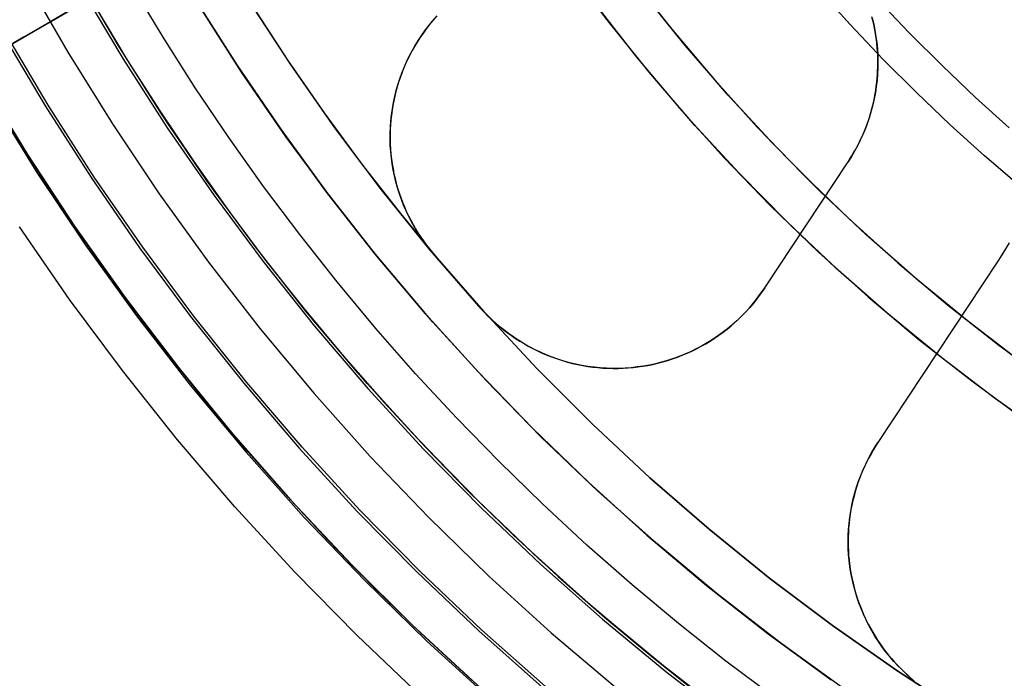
# Model space of a CAD drawing. Header units: millimetres. Extents: x -356 to 356, y -410 to 410.
# Tile 30 of 126: x -23.74 to -12.78, y -20.81 to -13.49. Entities that reach past the tile are written whole.
import ezdxf

# ---------------------------------------------------------------- set-up
doc = ezdxf.new("R2010")
doc.units = ezdxf.units.MM
doc.header["$MEASUREMENT"] = 0
doc.layers.add('1', color=7, linetype='Continuous')

msp = doc.modelspace()

# ---------------------------------------------------------------- linework, layer by layer
at = {"layer": '1', "color": 252, "extrusion": (-0.000237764, 0, 1)}
msp.add_lwpolyline([(-27.549, 0), (-27.533, -0.95), (-27.484, -1.899), (-27.402, -2.846), (-27.287, -3.789), (-27.14, -4.728), (-26.961, -5.661), (-26.75, -6.587), (-26.506, -7.506), (-26.231, -8.416), (-25.925, -9.315), (-25.588, -10.204), (-25.221, -11.08), (-24.823, -11.943), (-24.396, -12.792), (-23.94, -13.626), (-23.456, -14.443), (-22.943, -15.243), (-22.404, -16.025), (-21.837, -16.788), (-21.245, -17.531), (-20.627, -18.253), (-19.985, -18.953), (-19.319, -19.631), (-18.629, -20.285), (-17.918, -20.915), (-17.186, -21.521), (-16.433, -22.1), (-15.66, -22.653), (-14.869, -23.179), (-14.06, -23.678), (-13.234, -24.148), (-12.393, -24.59), (-11.537, -25.002), (-10.667, -25.385), (-9.784, -25.737), (-8.89, -26.059), (-7.985, -26.349), (-7.071, -26.608), (-6.149, -26.836), (-5.219, -27.031), (-4.283, -27.194), (-3.341, -27.325), (-2.396, -27.423), (-1.448, -27.489), (-0.499, -27.522), (0.452, -27.522), (1.401, -27.489), (2.349, -27.423), (3.294, -27.325), (4.235, -27.194), (5.172, -27.031), (6.101, -26.836), (7.024, -26.608), (7.938, -26.349), (8.843, -26.059), (9.737, -25.737), (10.62, -25.385), (11.49, -25.002), (12.346, -24.59), (13.187, -24.148), (14.013, -23.678), (14.822, -23.179), (15.613, -22.653), (16.385, -22.1), (17.138, -21.521), (17.871, -20.915), (18.582, -20.285), (19.271, -19.631), (19.937, -18.953), (20.58, -18.253), (21.197, -17.531), (21.79, -16.788), (22.356, -16.025), (22.896, -15.243), (23.409, -14.443), (23.893, -13.626), (24.349, -12.792), (24.776, -11.943), (25.174, -11.08), (25.541, -10.204), (25.878, -9.315), (26.184, -8.416), (26.459, -7.506), (26.702, -6.587), (26.914, -5.661), (27.093, -4.728), (27.24, -3.789), (27.355, -2.846), (27.437, -1.899), (27.486, -0.95), (27.502, 0)], dxfattribs=at)
at = {"layer": '1', "color": 252, "extrusion": (-8.22423e-05, 0, 1)}
msp.add_lwpolyline([(-26.534, 0), (-26.518, -0.916), (-26.471, -1.83), (-26.392, -2.742), (-26.282, -3.651), (-26.14, -4.556), (-25.967, -5.455), (-25.763, -6.348), (-25.529, -7.233), (-25.264, -8.11), (-24.969, -8.977), (-24.644, -9.833), (-24.29, -10.677), (-23.907, -11.509), (-23.496, -12.327), (-23.056, -13.131), (-22.589, -13.918), (-22.095, -14.689), (-21.575, -15.443), (-21.029, -16.178), (-20.458, -16.894), (-19.863, -17.59), (-19.244, -18.265), (-18.602, -18.918), (-17.938, -19.548), (-17.253, -20.156), (-16.547, -20.739), (-15.821, -21.297), (-15.077, -21.83), (-14.314, -22.337), (-13.535, -22.818), (-12.739, -23.271), (-11.928, -23.697), (-11.103, -24.094), (-10.265, -24.463), (-9.414, -24.802), (-8.553, -25.112), (-7.681, -25.392), (-6.8, -25.642), (-5.911, -25.861), (-5.015, -26.049), (-4.112, -26.206), (-3.206, -26.332), (-2.295, -26.427), (-1.381, -26.49), (-0.466, -26.522), (0.45, -26.522), (1.365, -26.49), (2.278, -26.427), (3.189, -26.332), (4.096, -26.206), (4.998, -26.049), (5.894, -25.861), (6.784, -25.642), (7.665, -25.392), (8.536, -25.112), (9.398, -24.802), (10.249, -24.463), (11.087, -24.094), (11.912, -23.697), (12.723, -23.271), (13.518, -22.818), (14.298, -22.337), (15.06, -21.83), (15.805, -21.297), (16.53, -20.739), (17.236, -20.156), (17.922, -19.548), (18.586, -18.918), (19.228, -18.265), (19.847, -17.59), (20.442, -16.894), (21.013, -16.178), (21.559, -15.443), (22.079, -14.689), (22.573, -13.918), (23.04, -13.131), (23.479, -12.327), (23.891, -11.509), (24.274, -10.677), (24.628, -9.833), (24.953, -8.977), (25.248, -8.11), (25.512, -7.233), (25.747, -6.348), (25.951, -5.455), (26.124, -4.556), (26.265, -3.651), (26.376, -2.742), (26.455, -1.83), (26.502, -0.916), (26.518, 0)], dxfattribs=at)
at = {"layer": '1', "color": 252}
for points in [[(-12.26, -18.141), (-12.876, -17.705), (-13.476, -17.247), (-14.061, -16.769), (-14.628, -16.271), (-15.178, -15.754), (-15.71, -15.218), (-16.222, -14.663), (-16.715, -14.092), (-17.188, -13.503), (-17.64, -12.898), (-18.071, -12.279), (-18.481, -11.644), (-18.867, -10.996), (-19.232, -10.334), (-19.573, -9.661), (-19.89, -8.976), (-20.183, -8.28), (-20.453, -7.575), (-20.697, -6.86), (-20.917, -6.138)], [(-20.254, -6.604), (-20.023, -7.291), (-19.768, -7.971), (-19.491, -8.641), (-19.19, -9.302), (-18.868, -9.952), (-18.523, -10.59), (-18.156, -11.216), (-17.769, -11.83), (-17.361, -12.43), (-16.932, -13.015), (-16.484, -13.586), (-16.016, -14.141), (-15.53, -14.68), (-15.026, -15.201), (-14.504, -15.706), (-13.966, -16.192), (-13.411, -16.659), (-12.84, -17.107), (-12.254, -17.536)], [(-12.726, -14.687), (-13.1, -14.351), (-13.469, -14), (-13.833, -13.636), (-14.191, -13.258), (-14.542, -12.867), (-14.886, -12.461), (-15.222, -12.043), (-15.549, -11.611), (-15.867, -11.165), (-16.175, -10.707), (-16.472, -10.236), (-16.757, -9.753), (-17.031, -9.258), (-17.291, -8.752), (-17.539, -8.234), (-17.772, -7.706), (-17.99, -7.167), (-18.194, -6.62)], [(-20.731, -6.755), (-20.494, -7.459), (-20.234, -8.154), (-19.949, -8.84), (-19.642, -9.517), (-19.312, -10.182), (-18.959, -10.835), (-18.584, -11.476), (-18.187, -12.104), (-17.769, -12.718), (-17.331, -13.317), (-16.872, -13.901), (-16.393, -14.469), (-15.896, -15.021), (-15.38, -15.555), (-14.846, -16.071), (-14.294, -16.569), (-13.726, -17.047), (-13.142, -17.506), (-12.543, -17.944)], [(-12.609, -17.28), (-13.194, -16.833), (-13.763, -16.366), (-14.316, -15.879), (-14.851, -15.374), (-15.369, -14.85), (-15.868, -14.309), (-16.348, -13.751), (-16.809, -13.176), (-17.249, -12.586), (-17.669, -11.981), (-18.067, -11.362), (-18.444, -10.729), (-18.798, -10.084), (-19.13, -9.427), (-19.439, -8.759), (-19.725, -8.08), (-19.987, -7.392), (-20.225, -6.695)], [(-12.58, -17.302), (-13.167, -16.855), (-13.738, -16.388), (-14.292, -15.901), (-14.829, -15.396), (-15.348, -14.872), (-15.849, -14.33), (-16.331, -13.772), (-16.793, -13.197), (-17.235, -12.606), (-17.656, -12), (-18.056, -11.38), (-18.434, -10.747), (-18.79, -10.101), (-19.123, -9.443), (-19.433, -8.773), (-19.719, -8.094), (-19.982, -7.405), (-20.221, -6.707)], [(-12.613, -15.329), (-12.999, -14.999), (-13.381, -14.655), (-13.758, -14.297), (-14.13, -13.925), (-14.496, -13.539), (-14.855, -13.139), (-15.206, -12.725), (-15.549, -12.298), (-15.883, -11.856), (-16.208, -11.401), (-16.522, -10.933), (-16.826, -10.453), (-17.117, -9.959), (-17.396, -9.453), (-17.663, -8.936), (-17.915, -8.407), (-18.154, -7.867), (-18.377, -7.318), (-18.585, -6.758)], [(-12.292, -18.119), (-12.906, -17.682), (-13.505, -17.225), (-14.087, -16.747), (-14.653, -16.249), (-15.201, -15.731), (-15.731, -15.195), (-16.242, -14.642), (-16.733, -14.07), (-17.204, -13.482), (-17.655, -12.878), (-18.084, -12.259), (-18.492, -11.625), (-18.878, -10.978), (-19.241, -10.317), (-19.58, -9.645), (-19.897, -8.961), (-20.189, -8.266), (-20.457, -7.562), (-20.701, -6.849)], [(-23.861, -7.461), (-23.634, -8.152), (-23.387, -8.836), (-23.12, -9.511), (-22.835, -10.177), (-22.531, -10.833), (-22.209, -11.479), (-21.869, -12.113), (-21.513, -12.735), (-21.141, -13.345), (-20.752, -13.941), (-20.349, -14.523), (-19.932, -15.09), (-19.501, -15.643), (-19.058, -16.18), (-18.602, -16.702)], [(-23.861, -7.461), (-23.634, -8.152), (-23.387, -8.836), (-23.12, -9.511), (-22.835, -10.177), (-22.531, -10.833), (-22.209, -11.479), (-21.869, -12.113), (-21.513, -12.735), (-21.141, -13.345), (-20.752, -13.941), (-20.349, -14.523), (-19.932, -15.09), (-19.501, -15.643), (-19.058, -16.18), (-18.602, -16.702)], [(-18.602, -16.702), (-19.168, -16.05), (-19.711, -15.378), (-20.23, -14.688), (-20.725, -13.981), (-21.196, -13.257), (-21.641, -12.517), (-22.06, -11.762), (-22.453, -10.993), (-22.82, -10.211), (-23.159, -9.417), (-23.47, -8.611), (-23.753, -7.796)], [(-24.028, -8.539), (-23.722, -9.355), (-23.389, -10.159), (-23.028, -10.952), (-22.641, -11.732), (-22.227, -12.498), (-21.788, -13.249), (-21.323, -13.986), (-20.833, -14.705), (-20.319, -15.408), (-19.781, -16.093), (-19.22, -16.759), (-18.636, -17.405), (-18.031, -18.031), (-17.405, -18.636), (-16.759, -19.22), (-16.093, -19.781), (-15.408, -20.319), (-14.705, -20.833)], [(-14.705, -20.833), (-15.408, -20.319), (-16.093, -19.781), (-16.759, -19.22), (-17.405, -18.636), (-18.031, -18.031), (-18.636, -17.405), (-19.22, -16.759), (-19.781, -16.093), (-20.319, -15.408), (-20.833, -14.705), (-21.323, -13.986), (-21.788, -13.249), (-22.227, -12.498), (-22.641, -11.732), (-23.028, -10.952), (-23.389, -10.159), (-23.722, -9.355), (-24.028, -8.539)], [(-14.571, -20.927), (-15.282, -20.414), (-15.974, -19.876), (-16.648, -19.315), (-17.302, -18.732), (-17.936, -18.126), (-18.548, -17.499), (-19.139, -16.851), (-19.707, -16.183), (-20.251, -15.496), (-20.772, -14.791), (-21.268, -14.069), (-21.739, -13.329), (-22.184, -12.574), (-22.603, -11.804), (-22.996, -11.02), (-23.361, -10.224), (-23.698, -9.415), (-24.008, -8.595)], [(-15.341, -21.024), (-15.877, -20.622), (-16.404, -20.205), (-16.921, -19.775), (-17.426, -19.331), (-17.921, -18.873), (-18.403, -18.403), (-18.873, -17.921), (-19.331, -17.426), (-19.775, -16.921), (-20.205, -16.404), (-20.622, -15.877), (-21.024, -15.341), (-21.411, -14.796), (-21.784, -14.242), (-22.141, -13.68), (-22.482, -13.111), (-22.808, -12.535), (-23.118, -11.954), (-23.413, -11.367), (-23.691, -10.775), (-23.953, -10.179)], [(-15.341, -21.024), (-15.877, -20.622), (-16.404, -20.205), (-16.921, -19.775), (-17.426, -19.331), (-17.921, -18.873), (-18.403, -18.403), (-18.873, -17.921), (-19.331, -17.426), (-19.775, -16.921), (-20.205, -16.404), (-20.622, -15.877), (-21.024, -15.341), (-21.411, -14.796), (-21.784, -14.242), (-22.141, -13.68), (-22.482, -13.111), (-22.808, -12.535), (-23.118, -11.954), (-23.413, -11.367), (-23.691, -10.775), (-23.953, -10.179)], [(-16.012, -21.115), (-16.724, -20.556), (-17.416, -19.973), (-18.088, -19.367), (-18.738, -18.738), (-19.367, -18.088), (-19.973, -17.416), (-20.556, -16.724), (-21.115, -16.012), (-21.65, -15.282), (-22.159, -14.534), (-22.642, -13.769), (-23.099, -12.988), (-23.529, -12.192), (-23.931, -11.381)], [(-15.853, -21.235), (-16.574, -20.677), (-17.276, -20.095), (-17.957, -19.488), (-18.618, -18.858), (-19.256, -18.206), (-19.871, -17.533), (-20.463, -16.838), (-21.03, -16.124), (-21.573, -15.391), (-22.09, -14.639), (-22.58, -13.87), (-23.044, -13.085), (-23.481, -12.284), (-23.89, -11.468)], [(-23.839, -11.574), (-23.54, -12.171), (-23.224, -12.764), (-22.892, -13.35), (-22.544, -13.929), (-22.18, -14.501), (-21.801, -15.065), (-21.407, -15.62), (-20.997, -16.167), (-20.573, -16.703), (-20.135, -17.229), (-19.683, -17.744), (-19.217, -18.247), (-18.738, -18.738), (-18.247, -19.217), (-17.744, -19.683), (-17.229, -20.135), (-16.703, -20.573), (-16.167, -20.997)], [(-24.106, -12.204), (-23.668, -13.033), (-23.201, -13.847), (-22.707, -14.643), (-22.185, -15.423), (-21.636, -16.183), (-21.062, -16.925), (-20.461, -17.645), (-19.837, -18.345), (-19.188, -19.022), (-18.516, -19.677), (-17.822, -20.308), (-17.107, -20.914)], [(-19.147, -16.075), (-19.19, -16.022), (-19.231, -15.967), (-19.271, -15.911), (-19.308, -15.854), (-19.343, -15.795), (-19.377, -15.735), (-19.408, -15.675), (-19.437, -15.613), (-19.465, -15.55), (-19.49, -15.486), (-19.512, -15.422), (-19.533, -15.356), (-19.551, -15.29), (-19.567, -15.224), (-19.581, -15.157), (-19.592, -15.089), (-19.601, -15.021), (-19.608, -14.953), (-19.613, -14.885), (-19.615, -14.817), (-19.615, -14.748), (-19.612, -14.68), (-19.607, -14.611), (-19.6, -14.543), (-19.59, -14.476), (-19.578, -14.408), (-19.564, -14.341), (-19.548, -14.275), (-19.529, -14.209), (-19.508, -14.144), (-19.485, -14.079), (-19.46, -14.016), (-19.432, -13.953), (-19.402, -13.891), (-19.371, -13.831), (-19.337, -13.771), (-19.301, -13.713), (-19.263, -13.656), (-19.223, -13.6), (-19.182, -13.546), (-19.138, -13.493), (-19.093, -13.442)], [(-19.117, -13.468), (-19.153, -13.51), (-19.187, -13.553), (-19.221, -13.597), (-19.253, -13.642), (-19.285, -13.688), (-19.314, -13.734), (-19.343, -13.782), (-19.37, -13.83), (-19.396, -13.879), (-19.42, -13.928), (-19.443, -13.978), (-19.465, -14.029), (-19.485, -14.079), (-19.504, -14.131), (-19.521, -14.182), (-19.536, -14.234), (-19.551, -14.286), (-19.563, -14.338), (-19.575, -14.39), (-19.585, -14.442), (-19.593, -14.494), (-19.6, -14.547), (-19.606, -14.6), (-19.61, -14.654), (-19.613, -14.708), (-19.615, -14.762), (-19.615, -14.817), (-19.613, -14.871), (-19.61, -14.926), (-19.606, -14.981), (-19.6, -15.036), (-19.592, -15.09), (-19.583, -15.145), (-19.573, -15.199), (-19.56, -15.253), (-19.547, -15.307), (-19.532, -15.36), (-19.515, -15.413), (-19.497, -15.465), (-19.478, -15.517), (-19.457, -15.568), (-19.435, -15.619), (-19.411, -15.669), (-19.386, -15.717), (-19.36, -15.765), (-19.333, -15.813), (-19.305, -15.859), (-19.275, -15.904), (-19.245, -15.948), (-19.213, -15.992), (-19.18, -16.034), (-19.147, -16.075)], [(-19.117, -13.468), (-19.153, -13.51), (-19.187, -13.553), (-19.221, -13.597), (-19.253, -13.642), (-19.285, -13.688), (-19.314, -13.734), (-19.343, -13.782), (-19.37, -13.83), (-19.396, -13.879), (-19.42, -13.928), (-19.443, -13.978), (-19.465, -14.029), (-19.485, -14.079), (-19.504, -14.131), (-19.521, -14.182), (-19.536, -14.234), (-19.551, -14.286), (-19.563, -14.338), (-19.575, -14.39), (-19.585, -14.442), (-19.593, -14.494), (-19.6, -14.547), (-19.606, -14.6), (-19.61, -14.654), (-19.613, -14.708), (-19.615, -14.762), (-19.615, -14.817), (-19.613, -14.871), (-19.61, -14.926), (-19.606, -14.981), (-19.6, -15.036), (-19.592, -15.09), (-19.583, -15.145), (-19.573, -15.199), (-19.56, -15.253), (-19.547, -15.307), (-19.532, -15.36), (-19.515, -15.413), (-19.497, -15.465), (-19.478, -15.517), (-19.457, -15.568), (-19.435, -15.619), (-19.411, -15.669), (-19.386, -15.717), (-19.36, -15.765), (-19.333, -15.813), (-19.305, -15.859), (-19.275, -15.904), (-19.245, -15.948), (-19.213, -15.992), (-19.18, -16.034), (-19.147, -16.075)], [(-14.518, -15.068), (-14.497, -15.035), (-14.477, -15.002), (-14.457, -14.968), (-14.437, -14.933), (-14.418, -14.898), (-14.4, -14.862), (-14.382, -14.826), (-14.365, -14.789), (-14.348, -14.752), (-14.332, -14.714), (-14.317, -14.676), (-14.303, -14.637), (-14.289, -14.597), (-14.277, -14.558), (-14.265, -14.517), (-14.253, -14.477), (-14.243, -14.436), (-14.233, -14.394), (-14.225, -14.353), (-14.217, -14.311), (-14.21, -14.269), (-14.204, -14.226), (-14.199, -14.183), (-14.194, -14.14), (-14.191, -14.097), (-14.189, -14.054), (-14.187, -14.011), (-14.187, -13.967), (-14.187, -13.924), (-14.188, -13.881), (-14.191, -13.837), (-14.194, -13.794), (-14.198, -13.75), (-14.203, -13.707), (-14.209, -13.664), (-14.216, -13.621), (-14.224, -13.579), (-14.233, -13.536), (-14.243, -13.494), (-14.253, -13.452)], [(-14.518, -15.068), (-14.497, -15.035), (-14.477, -15.002), (-14.457, -14.968), (-14.437, -14.933), (-14.418, -14.898), (-14.4, -14.862), (-14.382, -14.826), (-14.365, -14.789), (-14.348, -14.752), (-14.332, -14.714), (-14.317, -14.676), (-14.303, -14.637), (-14.289, -14.597), (-14.277, -14.558), (-14.265, -14.517), (-14.253, -14.477), (-14.243, -14.436), (-14.233, -14.394), (-14.225, -14.353), (-14.217, -14.311), (-14.21, -14.269), (-14.204, -14.226), (-14.199, -14.183), (-14.194, -14.14), (-14.191, -14.097), (-14.189, -14.054), (-14.187, -14.011), (-14.187, -13.967), (-14.187, -13.924), (-14.188, -13.881), (-14.191, -13.837), (-14.194, -13.794), (-14.198, -13.75), (-14.203, -13.707), (-14.209, -13.664), (-14.216, -13.621), (-14.224, -13.579), (-14.233, -13.536), (-14.243, -13.494), (-14.253, -13.452)], [(-14.249, -13.468), (-14.233, -13.536), (-14.219, -13.604), (-14.208, -13.673), (-14.199, -13.742), (-14.192, -13.811), (-14.188, -13.881), (-14.187, -13.95), (-14.187, -14.02), (-14.19, -14.089), (-14.196, -14.159), (-14.204, -14.228), (-14.214, -14.296), (-14.227, -14.365), (-14.242, -14.433), (-14.26, -14.5), (-14.28, -14.567), (-14.302, -14.633), (-14.326, -14.698), (-14.353, -14.762), (-14.382, -14.825), (-14.413, -14.888), (-14.446, -14.949), (-14.481, -15.009), (-14.518, -15.068)], [(-7.044, -26.595), (-7.958, -26.336), (-8.862, -26.046), (-9.756, -25.724), (-10.638, -25.372), (-11.507, -24.99), (-12.363, -24.578), (-13.204, -24.137), (-14.029, -23.666), (-14.838, -23.168), (-15.629, -22.642), (-16.401, -22.089), (-17.154, -21.51), (-17.886, -20.905), (-18.597, -20.275), (-19.285, -19.621), (-19.951, -18.944), (-20.593, -18.244), (-21.211, -17.522), (-21.803, -16.78), (-22.369, -16.017), (-22.909, -15.236), (-23.421, -14.436), (-23.905, -13.619)], [(-24.167, -14.14), (-23.662, -14.97), (-23.128, -15.783), (-22.566, -16.576), (-21.978, -17.349), (-21.362, -18.101), (-20.721, -18.832), (-20.055, -19.54), (-19.365, -20.224), (-18.651, -20.884), (-17.915, -21.519), (-17.158, -22.127), (-16.379, -22.709), (-15.581, -23.264), (-14.764, -23.791), (-13.93, -24.289), (-13.078, -24.758), (-12.211, -25.197), (-11.329, -25.606), (-10.434, -25.983), (-9.526, -26.33), (-8.606, -26.645), (-7.676, -26.927), (-6.737, -27.177)], [(-24.158, -14.155), (-23.653, -14.985), (-23.119, -15.796), (-22.557, -16.589), (-21.968, -17.361), (-21.353, -18.113), (-20.711, -18.842), (-20.045, -19.549), (-19.355, -20.233), (-18.642, -20.892), (-17.906, -21.526), (-17.149, -22.134), (-16.371, -22.716), (-15.573, -23.27), (-14.756, -23.796), (-13.922, -24.294), (-13.071, -24.762), (-12.204, -25.2), (-11.323, -25.608), (-10.428, -25.986), (-9.52, -26.332), (-8.601, -26.646), (-7.672, -26.929), (-6.733, -27.178)], [(-24.06, -14.359), (-23.547, -15.185), (-23.006, -15.994), (-22.437, -16.782), (-21.841, -17.551), (-21.219, -18.298), (-20.571, -19.024), (-19.898, -19.726), (-19.202, -20.405), (-18.482, -21.059), (-17.74, -21.688), (-16.976, -22.291), (-16.193, -22.866), (-15.389, -23.415), (-14.567, -23.935), (-13.728, -24.426), (-12.872, -24.887), (-12, -25.319), (-11.114, -25.72), (-10.215, -26.091), (-9.303, -26.429), (-8.38, -26.736), (-7.447, -27.011), (-6.505, -27.253)], [(-18.204, -21.275), (-18.748, -20.797), (-19.28, -20.305), (-19.799, -19.799), (-20.305, -19.28), (-20.797, -18.748), (-21.275, -18.204), (-21.738, -17.648), (-22.186, -17.082), (-22.619, -16.505), (-23.035, -15.918), (-23.436, -15.322), (-23.82, -14.717)], [(-18.204, -21.275), (-18.748, -20.797), (-19.28, -20.305), (-19.799, -19.799), (-20.305, -19.28), (-20.797, -18.748), (-21.275, -18.204), (-21.738, -17.648), (-22.186, -17.082), (-22.619, -16.505), (-23.035, -15.918), (-23.436, -15.322), (-23.82, -14.717)], [(-15.446, -16.469), (-14.518, -15.068)], [(-15.446, -16.469), (-14.518, -15.068)], [(-15.446, -16.469), (-14.518, -15.068)], [(-6.345, -27.798), (-7.3, -27.562), (-8.247, -27.294), (-9.184, -26.993), (-10.111, -26.66), (-11.025, -26.295), (-11.926, -25.898), (-12.813, -25.471), (-13.684, -25.014), (-14.539, -24.527), (-15.377, -24.01), (-16.197, -23.465), (-16.997, -22.892), (-17.777, -22.292), (-18.536, -21.665), (-19.273, -21.012), (-19.987, -20.335), (-20.677, -19.633), (-21.342, -18.907), (-21.982, -18.159), (-22.595, -17.39), (-23.182, -16.599), (-23.741, -15.789)], [(-12.726, -15.97), (-12.787, -16.072), (-12.85, -16.171)], [(-12.726, -15.97), (-12.787, -16.072), (-12.85, -16.171)], [(-6.889, -24.032), (-7.723, -23.777), (-8.548, -23.493), (-9.362, -23.181), (-10.165, -22.84), (-10.956, -22.471), (-11.733, -22.075), (-12.497, -21.653), (-13.244, -21.203), (-13.976, -20.728), (-14.691, -20.228), (-15.388, -19.703), (-16.066, -19.155), (-16.724, -18.582), (-17.362, -17.988), (-17.979, -17.371), (-18.574, -16.733), (-19.147, -16.075)], [(-19.147, -16.075), (-18.574, -16.733), (-17.979, -17.371), (-17.362, -17.988), (-16.724, -18.582), (-16.066, -19.155), (-15.388, -19.703), (-14.691, -20.228), (-13.976, -20.728), (-13.244, -21.203), (-12.497, -21.653), (-11.733, -22.075), (-10.956, -22.471), (-10.165, -22.84), (-9.362, -23.181), (-8.548, -23.493), (-7.723, -23.777), (-6.889, -24.032)], [(-6.889, -24.032), (-7.723, -23.777), (-8.548, -23.493), (-9.362, -23.181), (-10.165, -22.84), (-10.956, -22.471), (-11.733, -22.075), (-12.497, -21.653), (-13.244, -21.203), (-13.976, -20.728), (-14.691, -20.228), (-15.388, -19.703), (-16.066, -19.155), (-16.724, -18.582), (-17.362, -17.988), (-17.979, -17.371), (-18.574, -16.733), (-19.147, -16.075)], [(-12.777, -16.055), (-12.85, -16.171)], [(-12.85, -16.171), (-14.186, -18.19)], [(-12.85, -16.171), (-14.186, -18.19)], [(-12.85, -16.171), (-14.186, -18.19)], [(-18.602, -16.702), (-18.565, -16.743), (-18.526, -16.783), (-18.486, -16.821), (-18.444, -16.859), (-18.401, -16.896), (-18.358, -16.932), (-18.312, -16.967), (-18.266, -17.001), (-18.219, -17.033), (-18.17, -17.064), (-18.121, -17.094), (-18.071, -17.122), (-18.019, -17.149), (-17.967, -17.175), (-17.914, -17.199), (-17.861, -17.221), (-17.807, -17.242), (-17.752, -17.261), (-17.697, -17.279), (-17.641, -17.295), (-17.585, -17.31), (-17.529, -17.322), (-17.472, -17.334), (-17.416, -17.343), (-17.359, -17.351), (-17.303, -17.357), (-17.246, -17.362), (-17.19, -17.365), (-17.133, -17.366), (-17.078, -17.366), (-17.022, -17.364), (-16.967, -17.361), (-16.912, -17.356), (-16.857, -17.349), (-16.801, -17.341), (-16.746, -17.332), (-16.69, -17.321), (-16.635, -17.308), (-16.58, -17.293), (-16.525, -17.277), (-16.471, -17.26), (-16.416, -17.24), (-16.363, -17.22), (-16.309, -17.197), (-16.257, -17.173), (-16.205, -17.147), (-16.153, -17.12), (-16.103, -17.092), (-16.053, -17.062), (-16.004, -17.03), (-15.957, -16.997), (-15.91, -16.963), (-15.864, -16.928), (-15.82, -16.891), (-15.776, -16.853), (-15.734, -16.814), (-15.693, -16.774), (-15.654, -16.733), (-15.616, -16.691), (-15.579, -16.648), (-15.544, -16.605), (-15.51, -16.56), (-15.477, -16.515), (-15.446, -16.469)], [(-18.602, -16.702), (-18.565, -16.743), (-18.526, -16.783), (-18.486, -16.821), (-18.444, -16.859), (-18.401, -16.896), (-18.358, -16.932), (-18.312, -16.967), (-18.266, -17.001), (-18.219, -17.033), (-18.17, -17.064), (-18.121, -17.094), (-18.071, -17.122), (-18.019, -17.149), (-17.967, -17.175), (-17.914, -17.199), (-17.861, -17.221), (-17.807, -17.242), (-17.752, -17.261), (-17.697, -17.279), (-17.641, -17.295), (-17.585, -17.31), (-17.529, -17.322), (-17.472, -17.334), (-17.416, -17.343), (-17.359, -17.351), (-17.303, -17.357), (-17.246, -17.362), (-17.19, -17.365), (-17.133, -17.366), (-17.078, -17.366), (-17.022, -17.364), (-16.967, -17.361), (-16.912, -17.356), (-16.857, -17.349), (-16.801, -17.341), (-16.746, -17.332), (-16.69, -17.321), (-16.635, -17.308), (-16.58, -17.293), (-16.525, -17.277), (-16.471, -17.26), (-16.416, -17.24), (-16.363, -17.22), (-16.309, -17.197), (-16.257, -17.173), (-16.205, -17.147), (-16.153, -17.12), (-16.103, -17.092), (-16.053, -17.062), (-16.004, -17.03), (-15.957, -16.997), (-15.91, -16.963), (-15.864, -16.928), (-15.82, -16.891), (-15.776, -16.853), (-15.734, -16.814), (-15.693, -16.774), (-15.654, -16.733), (-15.616, -16.691), (-15.579, -16.648), (-15.544, -16.605), (-15.51, -16.56), (-15.477, -16.515), (-15.446, -16.469)], [(-15.446, -16.469), (-15.485, -16.526), (-15.526, -16.582), (-15.569, -16.636), (-15.613, -16.688), (-15.66, -16.739), (-15.708, -16.788), (-15.758, -16.836), (-15.809, -16.882), (-15.862, -16.926), (-15.916, -16.968), (-15.972, -17.008), (-16.03, -17.047), (-16.088, -17.083), (-16.148, -17.117), (-16.209, -17.149), (-16.271, -17.18), (-16.334, -17.207), (-16.397, -17.233), (-16.462, -17.257), (-16.528, -17.278), (-16.594, -17.297), (-16.661, -17.314), (-16.728, -17.328), (-16.796, -17.341), (-16.864, -17.35), (-16.932, -17.358), (-17.001, -17.363), (-17.07, -17.366), (-17.139, -17.366), (-17.208, -17.364), (-17.277, -17.359), (-17.345, -17.353), (-17.413, -17.343), (-17.481, -17.332), (-17.549, -17.318), (-17.616, -17.302), (-17.682, -17.284), (-17.748, -17.263), (-17.813, -17.24), (-17.877, -17.215), (-17.94, -17.187), (-18.002, -17.158), (-18.063, -17.126), (-18.124, -17.092), (-18.182, -17.057), (-18.24, -17.019), (-18.296, -16.979), (-18.351, -16.937), (-18.404, -16.894), (-18.456, -16.849), (-18.507, -16.801), (-18.555, -16.753), (-18.602, -16.702)], [(-14.186, -18.19), (-14.212, -18.231), (-14.238, -18.274), (-14.263, -18.317), (-14.287, -18.361), (-14.31, -18.406), (-14.332, -18.451), (-14.353, -18.497), (-14.372, -18.544), (-14.391, -18.591), (-14.408, -18.639), (-14.424, -18.688), (-14.439, -18.737), (-14.452, -18.786), (-14.465, -18.836), (-14.476, -18.886), (-14.486, -18.937), (-14.494, -18.987), (-14.501, -19.038), (-14.507, -19.089), (-14.512, -19.14), (-14.515, -19.191), (-14.517, -19.243), (-14.518, -19.294), (-14.517, -19.344), (-14.515, -19.395), (-14.512, -19.446), (-14.507, -19.496), (-14.502, -19.546), (-14.495, -19.595), (-14.487, -19.645), (-14.477, -19.693), (-14.467, -19.742), (-14.455, -19.79), (-14.442, -19.838), (-14.428, -19.885), (-14.412, -19.933), (-14.396, -19.981), (-14.378, -20.028), (-14.359, -20.075), (-14.338, -20.121), (-14.317, -20.167), (-14.294, -20.213), (-14.27, -20.258), (-14.244, -20.302), (-14.218, -20.346), (-14.19, -20.39), (-14.162, -20.432), (-14.132, -20.474), (-14.101, -20.515), (-14.069, -20.555), (-14.036, -20.595), (-14.002, -20.633), (-13.967, -20.671), (-13.932, -20.707), (-13.895, -20.743), (-13.858, -20.777), (-13.82, -20.811), (-13.781, -20.843)], [(-14.186, -18.19), (-14.212, -18.231), (-14.238, -18.274), (-14.263, -18.317), (-14.287, -18.361), (-14.31, -18.406), (-14.332, -18.451), (-14.353, -18.497), (-14.372, -18.544), (-14.391, -18.591), (-14.408, -18.639), (-14.424, -18.688), (-14.439, -18.737), (-14.452, -18.786), (-14.465, -18.836), (-14.476, -18.886), (-14.486, -18.937), (-14.494, -18.987), (-14.501, -19.038), (-14.507, -19.089), (-14.512, -19.14), (-14.515, -19.191), (-14.517, -19.243), (-14.518, -19.294), (-14.517, -19.344), (-14.515, -19.395), (-14.512, -19.446), (-14.507, -19.496), (-14.502, -19.546), (-14.495, -19.595), (-14.487, -19.645), (-14.477, -19.693), (-14.467, -19.742), (-14.455, -19.79), (-14.442, -19.838), (-14.428, -19.885), (-14.412, -19.933), (-14.396, -19.981), (-14.378, -20.028), (-14.359, -20.075), (-14.338, -20.121), (-14.317, -20.167), (-14.294, -20.213), (-14.27, -20.258), (-14.244, -20.302), (-14.218, -20.346), (-14.19, -20.39), (-14.162, -20.432), (-14.132, -20.474), (-14.101, -20.515), (-14.069, -20.555), (-14.036, -20.595), (-14.002, -20.633), (-13.967, -20.671), (-13.932, -20.707), (-13.895, -20.743), (-13.858, -20.777), (-13.82, -20.811), (-13.781, -20.843)], [(-13.816, -20.815), (-13.867, -20.769), (-13.918, -20.721), (-13.966, -20.672), (-14.013, -20.622), (-14.058, -20.569), (-14.101, -20.515), (-14.142, -20.46), (-14.181, -20.403), (-14.219, -20.345), (-14.254, -20.286), (-14.287, -20.225), (-14.318, -20.164), (-14.347, -20.101), (-14.374, -20.038), (-14.398, -19.973), (-14.421, -19.908), (-14.441, -19.842), (-14.459, -19.775), (-14.474, -19.708), (-14.487, -19.64), (-14.498, -19.572), (-14.507, -19.504), (-14.513, -19.435), (-14.516, -19.366), (-14.518, -19.297), (-14.517, -19.228), (-14.513, -19.159), (-14.507, -19.09), (-14.499, -19.022), (-14.489, -18.954), (-14.476, -18.886), (-14.461, -18.819), (-14.443, -18.752), (-14.423, -18.686), (-14.401, -18.621), (-14.377, -18.556), (-14.35, -18.492), (-14.322, -18.43), (-14.291, -18.368), (-14.258, -18.307), (-14.223, -18.248), (-14.186, -18.19)]]:
    msp.add_lwpolyline(points, dxfattribs=at)
at = {"layer": '1', "color": 252, "extrusion": (-0.5, 0.866025, 0)}
for points in [[(33.902, -337.794), (33.629, -337.946), (33.35, -338.088), (33.067, -338.22), (32.78, -338.342), (32.488, -338.454), (32.193, -338.556), (31.894, -338.648), (31.593, -338.729), (31.288, -338.8), (30.982, -338.86), (30.673, -338.91), (30.363, -338.948), (30.052, -338.976), (29.74, -338.994), (29.428, -339), (29.116, -338.995), (28.804, -338.98), (28.492, -338.954), (28.182, -338.917), (27.873, -338.869), (27.566, -338.811), (27.262, -338.742), (26.96, -338.662), (26.66, -338.572), (26.365, -338.472), (26.072, -338.361), (25.784, -338.241), (25.5, -338.11), (25.221, -337.97), (24.947, -337.82), (24.678, -337.661), (24.415, -337.492), (24.158, -337.315), (23.908, -337.128), (23.664, -336.933), (23.426, -336.73), (23.196, -336.519), (22.974, -336.299), (22.759, -336.072), (22.552, -335.838), (22.354, -335.597), (22.164, -335.349), (21.983, -335.094), (21.81, -334.834), (21.647, -334.567), (21.493, -334.296), (21.349, -334.018), (21.214, -333.737), (21.09, -333.45), (20.975, -333.16), (20.87, -332.865), (20.776, -332.567), (20.692, -332.266), (20.619, -331.963), (20.556, -331.657), (20.504, -331.349), (20.462, -331.039), (20.431, -330.728), (20.412, -330.416), (20.403, -330.104), (20.404, -329.792), (20.417, -329.48), (20.44, -329.168), (20.475, -328.858), (20.52, -328.548), (20.575, -328.241), (20.642, -327.936), (20.719, -327.633), (20.806, -327.333), (20.904, -327.036), (21.012, -326.743), (21.13, -326.454), (21.258, -326.169), (21.396, -325.889), (21.543, -325.613), (21.7, -325.343), (21.867, -325.079), (22.042, -324.82), (22.226, -324.568), (22.419, -324.322), (22.62, -324.083), (22.83, -323.851), (23.047, -323.627), (23.272, -323.41), (23.505, -323.201), (23.744, -323.001), (23.99, -322.809), (24.243, -322.625), (24.502, -322.451), (24.767, -322.285), (25.038, -322.129), (25.314, -321.982), (25.594, -321.845), (25.88, -321.718), (26.169, -321.601), (26.463, -321.493), (26.76, -321.397), (27.06, -321.31), (27.363, -321.234), (27.668, -321.169), (27.976, -321.114), (28.285, -321.07), (28.596, -321.036), (28.908, -321.014), (29.22, -321.002), (29.532, -321.001), (29.844, -321.011), (30.156, -321.032), (30.467, -321.063), (30.776, -321.106), (31.084, -321.159), (31.39, -321.222), (31.694, -321.297), (31.994, -321.381), (32.292, -321.477), (32.586, -321.582), (32.876, -321.698), (33.162, -321.823), (33.444, -321.959), (33.72, -322.104), (33.992, -322.258), (34.258, -322.422), (34.518, -322.595), (34.772, -322.777), (35.019, -322.968), (35.26, -323.167), (35.493, -323.375), (35.72, -323.59), (35.938, -323.813), (36.149, -324.044), (36.352, -324.282), (36.546, -324.526), (36.732, -324.778), (36.909, -325.035), (37.076, -325.299), (37.235, -325.568), (37.384, -325.842), (37.524, -326.122), (37.653, -326.406), (37.773, -326.695), (37.883, -326.987), (37.982, -327.283), (38.071, -327.583), (38.15, -327.885), (38.218, -328.19), (38.276, -328.497), (38.322, -328.806), (38.358, -329.116), (38.384, -329.428), (38.398, -329.74), (38.402, -330.052), (38.395, -330.364), (38.376, -330.676), (38.348, -330.987), (38.308, -331.297), (38.258, -331.606), (38.196, -331.912), (38.125, -332.216), (38.043, -332.517), (37.95, -332.816), (37.847, -333.111), (37.734, -333.402), (37.611, -333.689), (37.478, -333.972), (37.335, -334.25), (37.183, -334.523), (37.021, -334.79), (36.851, -335.051), (36.671, -335.307), (36.482, -335.556), (36.285, -335.798), (36.08, -336.034), (35.866, -336.262), (35.645, -336.482), (35.416, -336.695), (35.18, -336.9), (34.937, -337.096), (34.688, -337.284), (34.432, -337.463), (34.17, -337.633), (33.902, -337.794)], [(34.402, -338.66), (34.098, -338.829), (33.789, -338.986), (33.475, -339.133), (33.155, -339.269), (32.831, -339.394), (32.503, -339.507), (32.171, -339.609), (31.836, -339.699), (31.498, -339.778), (31.157, -339.845), (30.815, -339.9), (30.47, -339.943), (30.124, -339.974), (29.778, -339.993), (29.431, -340), (29.084, -339.995), (28.737, -339.978), (28.391, -339.949), (28.046, -339.908), (27.703, -339.855), (27.362, -339.79), (27.024, -339.713), (26.688, -339.625), (26.356, -339.525), (26.027, -339.413), (25.702, -339.291), (25.382, -339.157), (25.067, -339.011), (24.757, -338.856), (24.452, -338.689), (24.154, -338.512), (23.861, -338.325), (23.576, -338.127), (23.297, -337.92), (23.026, -337.704), (22.762, -337.478), (22.507, -337.243), (22.26, -336.999), (22.021, -336.747), (21.791, -336.487), (21.571, -336.219), (21.36, -335.943), (21.158, -335.66), (20.967, -335.371), (20.785, -335.075), (20.614, -334.773), (20.454, -334.465), (20.305, -334.152), (20.166, -333.834), (20.038, -333.511), (19.922, -333.184), (19.817, -332.853), (19.724, -332.518), (19.643, -332.181), (19.573, -331.841), (19.515, -331.499), (19.469, -331.155), (19.435, -330.809), (19.413, -330.463), (19.403, -330.116), (19.405, -329.769), (19.419, -329.422), (19.445, -329.076), (19.483, -328.731), (19.533, -328.387), (19.595, -328.046), (19.669, -327.706), (19.754, -327.37), (19.851, -327.037), (19.96, -326.707), (20.08, -326.381), (20.211, -326.06), (20.353, -325.743), (20.506, -325.432), (20.67, -325.126), (20.845, -324.826), (21.029, -324.532), (21.224, -324.245), (21.429, -323.964), (21.643, -323.691), (21.867, -323.426), (22.1, -323.168), (22.341, -322.919), (22.591, -322.678), (22.849, -322.446), (23.115, -322.223), (23.389, -322.01), (23.67, -321.806), (23.958, -321.612), (24.252, -321.428), (24.553, -321.254), (24.859, -321.091), (25.171, -320.939), (25.488, -320.798), (25.81, -320.667), (26.136, -320.548), (26.466, -320.441), (26.8, -320.344), (27.136, -320.26), (27.476, -320.187), (27.818, -320.126), (28.161, -320.077), (28.506, -320.04), (28.853, -320.015), (29.199, -320.002), (29.547, -320.001), (29.894, -320.012), (30.24, -320.035), (30.585, -320.07), (30.929, -320.117), (31.271, -320.176), (31.611, -320.247), (31.948, -320.33), (32.282, -320.424), (32.613, -320.53), (32.94, -320.647), (33.262, -320.775), (33.58, -320.915), (33.893, -321.065), (34.2, -321.226), (34.502, -321.398), (34.797, -321.58), (35.086, -321.773), (35.368, -321.975), (35.643, -322.187), (35.911, -322.408), (36.17, -322.639), (36.422, -322.878), (36.665, -323.126), (36.899, -323.382), (37.124, -323.646), (37.34, -323.918), (37.546, -324.197), (37.743, -324.483), (37.929, -324.776), (38.105, -325.075), (38.271, -325.38), (38.426, -325.691), (38.57, -326.007), (38.703, -326.327), (38.825, -326.652), (38.935, -326.981), (39.034, -327.314), (39.122, -327.65), (39.198, -327.989), (39.261, -328.33), (39.314, -328.673), (39.354, -329.018), (39.382, -329.364), (39.398, -329.711), (39.402, -330.058), (39.394, -330.405), (39.374, -330.751), (39.342, -331.097), (39.298, -331.441), (39.242, -331.784), (39.174, -332.124), (39.094, -332.462), (39.003, -332.797), (38.9, -333.129), (38.786, -333.456), (38.66, -333.78), (38.523, -334.099), (38.375, -334.413), (38.217, -334.722), (38.048, -335.025), (37.868, -335.322), (37.678, -335.613), (37.478, -335.897), (37.269, -336.173), (37.05, -336.443), (36.822, -336.704), (36.585, -336.958), (36.339, -337.203), (36.085, -337.439), (35.822, -337.667), (35.552, -337.885), (35.275, -338.094), (34.991, -338.293), (34.699, -338.482), (34.402, -338.66)], [(33.402, -336.928), (33.159, -337.063), (32.912, -337.189), (32.66, -337.306), (32.404, -337.415), (32.145, -337.515), (31.883, -337.606), (31.617, -337.687), (31.349, -337.759), (31.079, -337.822), (30.806, -337.876), (30.532, -337.92), (30.257, -337.954), (29.98, -337.979), (29.703, -337.994), (29.425, -338), (29.147, -337.996), (28.87, -337.982), (28.593, -337.959), (28.318, -337.926), (28.043, -337.884), (27.77, -337.832), (27.5, -337.771), (27.231, -337.7), (26.965, -337.62), (26.702, -337.531), (26.442, -337.432), (26.186, -337.325), (25.934, -337.209), (25.686, -337.084), (25.442, -336.951), (25.203, -336.81), (24.969, -336.66), (24.741, -336.502), (24.518, -336.336), (24.301, -336.163), (24.09, -335.982), (23.886, -335.794), (23.688, -335.599), (23.497, -335.398), (23.313, -335.189), (23.137, -334.975), (22.968, -334.755), (22.807, -334.528), (22.654, -334.297), (22.509, -334.06), (22.372, -333.818), (22.244, -333.572), (22.124, -333.321), (22.013, -333.067), (21.911, -332.809), (21.818, -332.547), (21.734, -332.282), (21.66, -332.015), (21.594, -331.745), (21.539, -331.473), (21.492, -331.199), (21.455, -330.924), (21.428, -330.647), (21.41, -330.37), (21.402, -330.093), (21.404, -329.815), (21.415, -329.537), (21.436, -329.26), (21.467, -328.984), (21.507, -328.71), (21.556, -328.436), (21.615, -328.165), (21.684, -327.896), (21.761, -327.629), (21.848, -327.366), (21.944, -327.105), (22.049, -326.848), (22.163, -326.595), (22.285, -326.345), (22.417, -326.101), (22.556, -325.861), (22.704, -325.625), (22.86, -325.396), (23.024, -325.171), (23.195, -324.953), (23.374, -324.74), (23.56, -324.534), (23.753, -324.335), (23.953, -324.142), (24.16, -323.957), (24.373, -323.778), (24.592, -323.608), (24.816, -323.445), (25.047, -323.289), (25.282, -323.142), (25.523, -323.003), (25.768, -322.873), (26.017, -322.751), (26.271, -322.638), (26.528, -322.534), (26.789, -322.439), (27.053, -322.352), (27.32, -322.276), (27.59, -322.208), (27.861, -322.15), (28.134, -322.101), (28.409, -322.062), (28.685, -322.032), (28.962, -322.012), (29.24, -322.002), (29.518, -322.001), (29.795, -322.01), (30.072, -322.028), (30.349, -322.056), (30.624, -322.094), (30.897, -322.141), (31.169, -322.198), (31.439, -322.264), (31.706, -322.339), (31.971, -322.424), (32.232, -322.517), (32.49, -322.62), (32.744, -322.732), (32.995, -322.852), (33.241, -322.981), (33.482, -323.119), (33.718, -323.264), (33.949, -323.418), (34.175, -323.58), (34.395, -323.749), (34.609, -323.927), (34.817, -324.111), (35.018, -324.302), (35.212, -324.501), (35.399, -324.706), (35.58, -324.917), (35.752, -325.134), (35.917, -325.358), (36.075, -325.587), (36.224, -325.821), (36.365, -326.06), (36.497, -326.304), (36.621, -326.553), (36.736, -326.805), (36.843, -327.062), (36.94, -327.322), (37.029, -327.585), (37.108, -327.851), (37.178, -328.12), (37.238, -328.391), (37.29, -328.664), (37.331, -328.939), (37.363, -329.214), (37.386, -329.491), (37.399, -329.769), (37.402, -330.046), (37.395, -330.324), (37.379, -330.601), (37.354, -330.878), (37.318, -331.153), (37.274, -331.427), (37.219, -331.699), (37.156, -331.97), (37.083, -332.238), (37, -332.503), (36.909, -332.765), (36.808, -333.024), (36.699, -333.279), (36.581, -333.531), (36.454, -333.778), (36.319, -334.02), (36.175, -334.258), (36.023, -334.49), (35.863, -334.717), (35.696, -334.939), (35.52, -335.154), (35.338, -335.363), (35.148, -335.566), (34.951, -335.762), (34.748, -335.951), (34.538, -336.133), (34.322, -336.308), (34.1, -336.475), (33.873, -336.634), (33.64, -336.785), (33.402, -336.928)], [(33.902, -337.794), (33.629, -337.946), (33.35, -338.088), (33.067, -338.22), (32.78, -338.342), (32.488, -338.454), (32.193, -338.556), (31.894, -338.648), (31.593, -338.729), (31.288, -338.8), (30.982, -338.86), (30.673, -338.91), (30.363, -338.948), (30.052, -338.976), (29.74, -338.994), (29.428, -339), (29.116, -338.995), (28.804, -338.98), (28.492, -338.954), (28.182, -338.917), (27.873, -338.869), (27.566, -338.811), (27.262, -338.742), (26.96, -338.662), (26.66, -338.572), (26.365, -338.472), (26.072, -338.361), (25.784, -338.241), (25.5, -338.11), (25.221, -337.97), (24.947, -337.82), (24.678, -337.661), (24.415, -337.492), (24.158, -337.315), (23.908, -337.128), (23.664, -336.933), (23.426, -336.73), (23.196, -336.519), (22.974, -336.299), (22.759, -336.072), (22.552, -335.838), (22.354, -335.597), (22.164, -335.349), (21.983, -335.094), (21.81, -334.834), (21.647, -334.567), (21.493, -334.296), (21.349, -334.018), (21.214, -333.737), (21.09, -333.45), (20.975, -333.16), (20.87, -332.865), (20.776, -332.567), (20.692, -332.266), (20.619, -331.963), (20.556, -331.657), (20.504, -331.349), (20.462, -331.039), (20.431, -330.728), (20.412, -330.416), (20.403, -330.104), (20.404, -329.792), (20.417, -329.48), (20.44, -329.168), (20.475, -328.858), (20.52, -328.548), (20.575, -328.241), (20.642, -327.936), (20.719, -327.633), (20.806, -327.333), (20.904, -327.036), (21.012, -326.743), (21.13, -326.454), (21.258, -326.169), (21.396, -325.889), (21.543, -325.613), (21.7, -325.343), (21.867, -325.079), (22.042, -324.82), (22.226, -324.568), (22.419, -324.322), (22.62, -324.083), (22.83, -323.851), (23.047, -323.627), (23.272, -323.41), (23.505, -323.201), (23.744, -323.001), (23.99, -322.809), (24.243, -322.625), (24.502, -322.451), (24.767, -322.285), (25.038, -322.129), (25.314, -321.982), (25.594, -321.845), (25.88, -321.718), (26.169, -321.601), (26.463, -321.493), (26.76, -321.397), (27.06, -321.31), (27.363, -321.234), (27.668, -321.169), (27.976, -321.114), (28.285, -321.07), (28.596, -321.036), (28.908, -321.014), (29.22, -321.002), (29.532, -321.001), (29.844, -321.011), (30.156, -321.032), (30.467, -321.063), (30.776, -321.106), (31.084, -321.159), (31.39, -321.222), (31.694, -321.297), (31.994, -321.381), (32.292, -321.477), (32.586, -321.582), (32.876, -321.698), (33.162, -321.823), (33.444, -321.959), (33.72, -322.104), (33.992, -322.258), (34.258, -322.422), (34.518, -322.595), (34.772, -322.777), (35.019, -322.968), (35.26, -323.167), (35.493, -323.375), (35.72, -323.59), (35.938, -323.813), (36.149, -324.044), (36.352, -324.282), (36.546, -324.526), (36.732, -324.778), (36.909, -325.035), (37.076, -325.299), (37.235, -325.568), (37.384, -325.842), (37.524, -326.122), (37.653, -326.406), (37.773, -326.695), (37.883, -326.987), (37.982, -327.283), (38.071, -327.583), (38.15, -327.885), (38.218, -328.19), (38.276, -328.497), (38.322, -328.806), (38.358, -329.116), (38.384, -329.428), (38.398, -329.74), (38.402, -330.052), (38.395, -330.364), (38.376, -330.676), (38.348, -330.987), (38.308, -331.297), (38.258, -331.606), (38.196, -331.912), (38.125, -332.216), (38.043, -332.517), (37.95, -332.816), (37.847, -333.111), (37.734, -333.402), (37.611, -333.689), (37.478, -333.972), (37.335, -334.25), (37.183, -334.523), (37.021, -334.79), (36.851, -335.051), (36.671, -335.307), (36.482, -335.556), (36.285, -335.798), (36.08, -336.034), (35.866, -336.262), (35.645, -336.482), (35.416, -336.695), (35.18, -336.9), (34.937, -337.096), (34.688, -337.284), (34.432, -337.463), (34.17, -337.633), (33.902, -337.794)]]:
    msp.add_lwpolyline(points, dxfattribs=at)
at = {"layer": '1', "color": 252, "extrusion": (1, 0, 0)}
for points in [[(-13.964, -325.902), (-13.964, -327.902)], [(-14.789, -327.902), (-14.789, -329.902)], [(-15.068, -327.902), (-15.068, -325.902)], [(-15.768, -327.902), (-15.768, -325.902)], [(-16.075, -327.902), (-16.075, -329.902)], [(-16.171, -325.902), (-16.171, -327.902)], [(-16.469, -327.902), (-16.469, -325.902)], [(-16.702, -327.902), (-16.702, -325.902)], [(-17.18, -327.902), (-17.18, -325.902)], [(-17.366, -325.902), (-17.366, -327.902)], [(-18.19, -325.902), (-18.19, -327.902)], [(-19.293, -325.902), (-19.293, -327.902)]]:
    msp.add_lwpolyline(points, dxfattribs=at)

doc.saveas('drawing.dxf')
